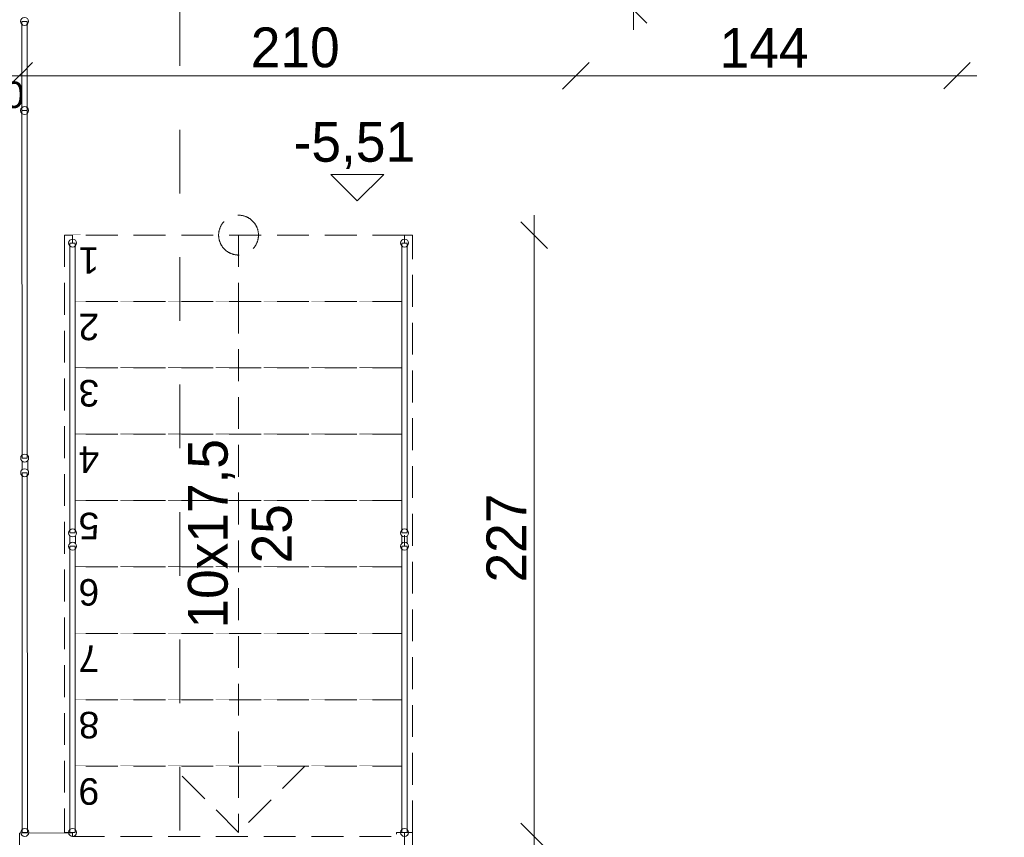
# Model space of a CAD drawing. Header units: millimetres. Extents: x 16408 to 141596, y -21057 to 26364.
# Tile 85 of 115: x 48838 to 52546, y -1275 to 1805. Entities that reach past the tile are written whole.
import ezdxf

# ---------------------------------------------------------------- set-up
doc = ezdxf.new("R2010")
doc.units = ezdxf.units.MM
doc.header["$MEASUREMENT"] = 0
for name, pattern in [('Kropki i Kreski', [720, 360, -180, 0, -180]), ('Przerywana', [480, 240, -240]), ('Przerywana gęsta', [180, 120, -60]), ('Wipeout_Contour', [1000, 0, -1000])]:
    doc.linetypes.add(name, pattern=pattern)
for name, color, linetype, lineweight in [('0_Nr_pióra__1', 7, 'Continuous', 13), ('0_Nr_pióra__103', 7, 'Continuous', 5), ('0_Nr_pióra__11', 7, 'Continuous', 13), ('0_Nr_pióra__2', 8, 'Continuous', 5), ('0_Nr_pióra__69', 7, 'Continuous', 13), ('0_Nr_pióra__7', 7, 'Continuous', 20), ('0_Nr_pióra__71', 7, 'Continuous', 13), ('0_Nr_pióra__90', 7, 'Continuous', 13), ('0_Nr_pióra__91', 7, 'Continuous', 13)]:
    doc.layers.add(name, color=color, linetype=linetype, lineweight=lineweight)
doc.layers.add('inw_przekrój', color=7, linetype='Continuous')
doc.layers.add('inw_przekrój _Nr_pióra__101', color=7, linetype='Continuous', lineweight=5, true_color=0xb2b2b2)
doc.styles.add('STYL_AUTOMATYCZNY_1', font='txt')
doc.styles.add('STYL_AUTOMATYCZNY_2', font='txt')
doc.dimstyles.new('STYL_AUTOMATYCZNY__1', dxfattribs={"dimtxt": 150, "dimasz": 95, "dimexe": 0.18, "dimexo": 0.0625, "dimgap": 0.09, "dimtad": 1, "dimtih": 1, "dimtoh": 1, "dimdec": 0, "dimlfac": 0.1, "dimzin": 0, "dimdsep": 46, "dimtxsty": 'STYL_AUTOMATYCZNY_2', "dimblk": 'ARROWHEAD_6', "dimblk1": 'ARROWHEAD_6', "dimblk2": 'ARROWHEAD_6', "dimcen": 0.09, "dimse1": 1, "dimse2": 1, "dimclrd": 7, "dimclre": 7, "dimclrt": 7, "dimadec": 1, "dimazin": 0, "dimtfac": 1, "dimtdec": 4, "dimtmove": 0, "dimatfit": 3, "dimfxl": 0, "dimtolj": 1, "dimtzin": 0, "dimarcsym": 0})
doc.dimstyles.new('STYL_AUTOMATYCZNY__2', dxfattribs={"dimtxt": 150, "dimasz": 95, "dimexe": 0.18, "dimexo": 0.0625, "dimgap": 0.09, "dimtad": 1, "dimdec": 0, "dimlfac": 0.1, "dimzin": 0, "dimdsep": 46, "dimtxsty": 'STYL_AUTOMATYCZNY_2', "dimblk": 'ARROWHEAD_6', "dimblk1": 'ARROWHEAD_6', "dimblk2": 'ARROWHEAD_6', "dimcen": 0.09, "dimse1": 1, "dimse2": 1, "dimclrd": 7, "dimclre": 7, "dimclrt": 7, "dimadec": 1, "dimazin": 0, "dimtfac": 1, "dimtdec": 4, "dimtmove": 0, "dimatfit": 3, "dimfxl": 0, "dimtolj": 1, "dimtzin": 0, "dimarcsym": 0})

# ---------------------------------------------------------------- blocks, each defined once
blk = doc.blocks.new('*D91')
at = {"layer": '0_Nr_pióra__103', "color": 7, "linetype": 'Continuous', "lineweight": 5}
for p, q in [((47671.9, 1643.4), (47571.9, 1543.4)), ((48886.5, 1643.6), (48786.6, 1543.6)), ((47321.9, 1593.4), (47621.9, 1593.4)), ((47621.9, 1593.4), (48836.5, 1593.6)), ((48836.5, 1593.6), (50932.1, 1594))]:
    blk.add_line(p, q, dxfattribs=at)
at = {"layer": '0_Nr_pióra__103', "color": 7, "lineweight": 5, "insert": (48053.5, 1623.5), "char_height": 150, "attachment_point": 7, "rotation": 0.0098, "style": 'STYL_AUTOMATYCZNY_2'}
blk.add_mtext('\\A1;{\\pql;\\fCentury Gothic|b0|i0|c238|p34;121}', dxfattribs=at)
blk = doc.blocks.new('ARROWHEAD_6')
at = {"color": 0, "linetype": 'Continuous', "lineweight": 0}
for p, q in [((-0.5, -0.5), (0.5, 0.5)), ((0, 0), (-1, 0))]:
    blk.add_line(p, q, dxfattribs=at)
blk = doc.blocks.new('*D92')
at = {"layer": '0_Nr_pióra__103', "color": 7, "linetype": 'Continuous', "lineweight": 5}
for p, q in [((48886.5, 1643.6), (48786.6, 1543.6)), ((50982.1, 1644), (50882.1, 1544)), ((50932.1, 1594), (52367.3, 1594.2)), ((48836.5, 1593.6), (50932.1, 1594))]:
    blk.add_line(p, q, dxfattribs=at)
at = {"layer": '0_Nr_pióra__103', "color": 7, "lineweight": 5, "insert": (49708.5, 1623.8), "char_height": 150, "attachment_point": 7, "rotation": 0.0098, "style": 'STYL_AUTOMATYCZNY_2'}
blk.add_mtext('\\A1;{\\pql;\\fCentury Gothic|b0|i0|c238|p34;210}', dxfattribs=at)
blk = doc.blocks.new('*D93')
at = {"layer": '0_Nr_pióra__103', "color": 7, "linetype": 'Continuous', "lineweight": 5}
for p, q in [((50982.1, 1644), (50882.1, 1544)), ((52317.3, 1544.2), (52417.3, 1644.2)), ((50932.1, 1594), (52367.3, 1594.2)), ((52367.3, 1594.2), (52442.3, 1594.2))]:
    blk.add_line(p, q, dxfattribs=at)
at = {"layer": '0_Nr_pióra__103', "color": 7, "lineweight": 5, "insert": (51473.9, 1624.1), "char_height": 150, "attachment_point": 7, "rotation": 0.0098, "style": 'STYL_AUTOMATYCZNY_2'}
blk.add_mtext('\\A1;{\\pql;\\fCentury Gothic|b0|i0|c238|p34;144}', dxfattribs=at)
blk = doc.blocks.new('*D94')
at = {"layer": '0_Nr_pióra__103', "color": 7, "linetype": 'Continuous', "lineweight": 5}
for p, q in [((51200, 3091.8), (51100, 3191.8)), ((51150, 3141.8), (51150, 3216.8)), ((51150, 1841.8), (51150, 3141.8)), ((51100, 1891.8), (51200, 1791.8)), ((51150, 1766.8), (51150, 1841.8))]:
    blk.add_line(p, q, dxfattribs=at)
at = {"layer": '0_Nr_pióra__103', "color": 7, "lineweight": 5, "insert": (51120, 2316), "char_height": 150, "attachment_point": 7, "rotation": 90, "style": 'STYL_AUTOMATYCZNY_2'}
blk.add_mtext('\\A1;{\\pql;\\fCentury Gothic|b0|i0|c238|p34;130}', dxfattribs=at)
blk = doc.blocks.new('*D96')
at = {"layer": '0_Nr_pióra__103', "color": 7, "linetype": 'Continuous', "lineweight": 5}
for p, q in [((50725.8, -1221.3), (50825.8, -1321.3)), ((50775.8, -2732.7), (50775.8, -1271.3)), ((50725.8, -2682.7), (50825.8, -2782.7)), ((50775.8, -2807.7), (50775.8, -2732.7))]:
    blk.add_line(p, q, dxfattribs=at)
at = {"layer": '0_Nr_pióra__103', "color": 7, "lineweight": 5, "insert": (50745.8, -2177.8), "char_height": 150, "attachment_point": 7, "rotation": 90, "style": 'STYL_AUTOMATYCZNY_2'}
blk.add_mtext('\\A1;{\\pql;\\fCentury Gothic|b0|i0|c238|p34;146}', dxfattribs=at)
blk = doc.blocks.new('*D97')
at = {"layer": '0_Nr_pióra__103', "color": 7, "linetype": 'Continuous', "lineweight": 5}
for p, q in [((50825.8, 943.7), (50725.8, 1043.7)), ((50775.8, 993.7), (50775.8, 1068.7)), ((50775.8, -1271.3), (50775.8, 993.7)), ((50725.8, -1221.3), (50825.8, -1321.3))]:
    blk.add_line(p, q, dxfattribs=at)
at = {"layer": '0_Nr_pióra__103', "color": 7, "lineweight": 5, "insert": (50745.8, -314.6), "char_height": 150, "attachment_point": 7, "rotation": 90, "style": 'STYL_AUTOMATYCZNY_2'}
blk.add_mtext('\\A1;{\\pql;\\fCentury Gothic|b0|i0|c238|p34;227}', dxfattribs=at)
blk = doc.blocks.new('*D100')
at = {"layer": '0_Nr_pióra__103', "color": 7, "linetype": 'Continuous', "lineweight": 5}
for p, q in [((47672.4, -1801.7), (47572.4, -1901.7)), ((48887.5, -1801.7), (48787.5, -1901.7)), ((47547.4, -1851.7), (47622.4, -1851.7)), ((47622.4, -1851.7), (48837.5, -1851.7))]:
    blk.add_line(p, q, dxfattribs=at)
at = {"layer": '0_Nr_pióra__103', "color": 7, "lineweight": 5, "char_height": 150, "attachment_point": 7, "style": 'STYL_AUTOMATYCZNY_2'}
for s, insert in [('\\A1;{\\pql;\\fCentury Gothic|b0|i0|c238|p34;122}', (47937, -1821.7)), ('\\A1;{\\pql;\\fCentury Gothic|b0|i0|c238|p34;20}', (48553.1, -1821.7))]:
    blk.add_mtext(s, dxfattribs=dict(at, insert=insert))
blk = doc.blocks.new('*D101')
at = {"layer": '0_Nr_pióra__103', "color": 7, "linetype": 'Continuous', "lineweight": 5}
for p, q in [((48887.5, -1801.7), (48787.5, -1901.7)), ((49087.3, -1801.7), (48987.3, -1901.7)), ((48837.5, -1851.7), (49037.3, -1851.7))]:
    blk.add_line(p, q, dxfattribs=at)
blk = doc.blocks.new('*D102')
at = {"layer": '0_Nr_pióra__103', "color": 7, "linetype": 'Continuous', "lineweight": 5}
for p, q in [((49087.3, -1801.7), (48987.3, -1901.7)), ((50237.3, -1901.7), (50337.3, -1801.7)), ((49037.3, -1851.7), (50287.3, -1851.7)), ((50287.3, -1851.7), (50362.3, -1851.7))]:
    blk.add_line(p, q, dxfattribs=at)
at = {"layer": '0_Nr_pióra__103', "color": 7, "lineweight": 5, "insert": (49486.5, -1821.7), "char_height": 150, "attachment_point": 7, "style": 'STYL_AUTOMATYCZNY_2'}
blk.add_mtext('\\A1;{\\pql;\\fCentury Gothic|b0|i0|c238|p34;125}', dxfattribs=at)
blk = doc.blocks.new('Wymiary_16_1', base_point=(50109.2, 1122.2))
at = {"layer": '0_Nr_pióra__1', "color": 7, "linetype": 'Continuous', "lineweight": 13}
for p, q in [((50109.2, 1122.2), (50009.2, 1222.2)), ((50009.2, 1222.2), (50209.2, 1222.2)), ((50209.2, 1222.2), (50109.2, 1122.2))]:
    blk.add_line(p, q, dxfattribs=at)
at = {"layer": '0_Nr_pióra__1', "color": 7, "lineweight": 13, "insert": (49869.9, 1242.2), "char_height": 150, "attachment_point": 7, "style": 'STYL_AUTOMATYCZNY_2'}
blk.add_mtext('\\A1;{\\pql;\\fCentury Gothic|b0|i0|c238|p34;-5,51}', dxfattribs=at)
blk = doc.blocks.new('*D110')
at = {"layer": '0_Nr_pióra__103', "color": 7, "linetype": 'Continuous', "lineweight": 5}
for p, q in [((52763.1, 3131.8), (52663.1, 3231.8)), ((52713.1, 3181.8), (52713.1, 3256.8)), ((52713.1, 1871.8), (52713.1, 3181.8)), ((52663.1, 1921.8), (52763.1, 1821.8)), ((52713.1, 1796.8), (52713.1, 1871.8))]:
    blk.add_line(p, q, dxfattribs=at)
at = {"layer": '0_Nr_pióra__103', "color": 7, "lineweight": 5, "insert": (52683.1, 2351), "char_height": 150, "attachment_point": 7, "rotation": 90, "style": 'STYL_AUTOMATYCZNY_2'}
blk.add_mtext('\\A1;{\\pql;\\fCentury Gothic|b0|i0|c238|p34;131}', dxfattribs=at)
blk = doc.blocks.new('Płaszczyzna odcinająca_3_1', base_point=(49441.4, 3460.8))
at = {"layer": 'inw_przekrój _Nr_pióra__101', "color": 253, "linetype": 'Przerywana', "lineweight": 5, "true_color": 0xb2b2b2}
blk.add_line((49441.4, 3310.8), (49441.4, -5230.8), dxfattribs=at)

msp = doc.modelspace()

# ---------------------------------------------------------------- linework, layer by layer
at = {"layer": '0_Nr_pióra__11', "color": 7, "linetype": 'Przerywana gęsta', "lineweight": 13}
for points in [[(49007.3, 993.7), (49007.3, -1256.3), (49067.3, -1256.3), (49067.3, 993.7)], [(50257.3, 993.7), (50257.3, -1256.3), (50317.3, -1256.3), (50317.3, 993.7)]]:
    msp.add_lwpolyline(points, close=True, dxfattribs=at)
at = {"layer": '0_Nr_pióra__2', "color": 8, "linetype": 'Continuous', "lineweight": 5}
msp.add_lwpolyline([(50287, -1258.2), (48837, -1258.5), (48837.3, -2732.7), (50287.3, -2732.5)], close=True, dxfattribs=at)
at = {"layer": '0_Nr_pióra__90', "color": 7, "linetype": 'Przerywana gęsta', "lineweight": 13}
msp.add_line((50317.3, -2762.7), (50317.3, -1256.3), dxfattribs=at)

# ---------------------------------------------------------------- block references
at = {"color": 7, "linetype": 'Continuous', "lineweight": 13}
msp.add_blockref('Wymiary_16_1', (50109.2, 1122.2), dxfattribs=at)

# ---------------------------------------------------------------- texts
at = {"layer": '0_Nr_pióra__71', "color": 7, "linetype": 'Continuous', "lineweight": 13, "insert": (48700.4, 1521.7), "char_height": 100, "attachment_point": 4, "style": 'STYL_AUTOMATYCZNY_1'}
msp.add_mtext('\\A1;{\\pql;\\fArial|b0|i0|c238|p38;10}', dxfattribs=at)

# ---------------------------------------------------------------- dimensions: what is measured, and where the dimension line sits
at = {"color": 7, "linetype": 'Continuous', "lineweight": 5}
for base, p1, p2, angle, dimstyle, picture, middle, turn in [((52713.1, 3181.8), (52337, 1871.8), (52367, 3181.8), 90, 'STYL_AUTOMATYCZNY__2', '*D110', (52608.1, 2522.5), 90), ((51150, 3141.8), (50917, 1841.8), (50917, 3141.8), 90, 'STYL_AUTOMATYCZNY__2', '*D94', (51045, 2487.5), 90), ((52367.3, 1594.2), (50931.8, 3181.5), (52367, 3181.8), 0.0098, 'STYL_AUTOMATYCZNY__1', '*D93', (51645.4, 1699.1), 0.0098)]:
    dim = msp.add_linear_dim(base=base, p1=p1, p2=p2, angle=angle, dimstyle=dimstyle, dxfattribs=at)
    dim.commit()
    dim.dimension.update_dxf_attribs({"geometry": picture, "text_midpoint": middle, "dimtype": 160, "text_rotation": turn})

# ---------------------------------------------------------------- next in the draw order: wipeouts: each hides what was drawn before it
at = {"color": 254, "linetype": 'Wipeout_Contour', "lineweight": 0, "ltscale": 195536.155033}
msp.add_wipeout([(48866.5, 1798.5), (48846.5, 1798.5), (48846.6, 1462.9), (48866.6, 1462.9)], dxfattribs=at)
at = {"color": 254, "linetype": 'Wipeout_Contour', "lineweight": 0, "ltscale": 198680.164233}
msp.add_wipeout([(50287.3, 993.7), (49037.3, 993.7), (49037.3, 743.7), (50287.3, 743.7)], dxfattribs=at)
at = {"color": 254, "linetype": 'Wipeout_Contour', "lineweight": 0, "ltscale": 195461.576024}
msp.add_wipeout([(48867, 98.6), (48847, 98.6), (48847.5, -1256.3), (48867.5, -1256.3)], dxfattribs=at)

# ---------------------------------------------------------------- next in the draw order: linework, layer by layer
at = {"layer": '0_Nr_pióra__11', "color": 7, "linetype": 'Przerywana gęsta', "lineweight": 13}
for p, q in [((50287.3, 993.7), (49037.3, 993.7)), ((49037.3, 993.7), (49037.3, 743.7)), ((50287.3, 743.7), (50287.3, 993.7)), ((49037.3, 743.7), (50287.3, 743.7))]:
    msp.add_line(p, q, dxfattribs=at)
for start, end in [(0, 180), (180, 0)]:
    msp.add_arc((49662.3, 993.7), 75, start, end, dxfattribs=at)
at = {"layer": '0_Nr_pióra__91', "color": 7, "linetype": 'Continuous', "lineweight": 13}
for points in [[(48866.5, 1798.5), (48846.5, 1798.5), (48846.6, 1462.9), (48866.6, 1462.9)], [(48867, 98.6), (48847, 98.6), (48847.5, -1256.3), (48867.5, -1256.3)]]:
    msp.add_lwpolyline(points, close=True, dxfattribs=at)

# ---------------------------------------------------------------- next in the draw order: texts
at = {"layer": '0_Nr_pióra__71', "color": 7, "linetype": 'Continuous', "lineweight": 13, "insert": (49137.7, 898), "char_height": 100, "attachment_point": 4, "rotation": 180, "style": 'STYL_AUTOMATYCZNY_1'}
msp.add_mtext('\\A1;{\\pql;\\fArial|b0|i0|c238|p38;1}', dxfattribs=at)

# ---------------------------------------------------------------- next in the draw order: wipeouts: each hides what was drawn before it
at = {"color": 254, "linetype": 'Wipeout_Contour', "lineweight": 0, "ltscale": 195536.155033}
msp.add_wipeout([(48866.5, 1798.5), (48846.5, 1798.5), (48846.6, 1462.9), (48866.6, 1462.9)], dxfattribs=at)
at = {"color": 254, "linetype": 'Wipeout_Contour', "lineweight": 0, "ltscale": 198665.188842}
msp.add_wipeout([(50287.3, 743.7), (49037.3, 743.7), (49037.3, 493.7), (50287.3, 493.7)], dxfattribs=at)
at = {"color": 254, "linetype": 'Wipeout_Contour', "lineweight": 0, "ltscale": 195461.576024}
msp.add_wipeout([(48867, 98.6), (48847, 98.6), (48847.5, -1256.3), (48867.5, -1256.3)], dxfattribs=at)

# ---------------------------------------------------------------- next in the draw order: linework, layer by layer
at = {"layer": '0_Nr_pióra__11', "color": 7, "linetype": 'Przerywana gęsta', "lineweight": 13}
for p, q in [((49662.3, 993.7), (49662.3, 743.7)), ((50287.3, 743.7), (49037.3, 743.7)), ((49037.3, 743.7), (49037.3, 493.7)), ((50287.3, 493.7), (50287.3, 743.7)), ((49037.3, 493.7), (50287.3, 493.7))]:
    msp.add_line(p, q, dxfattribs=at)
at = {"layer": '0_Nr_pióra__91', "color": 7, "linetype": 'Continuous', "lineweight": 13}
for points in [[(48866.5, 1798.5), (48846.5, 1798.5), (48846.6, 1462.9), (48866.6, 1462.9)], [(48867, 98.6), (48847, 98.6), (48847.5, -1256.3), (48867.5, -1256.3)]]:
    msp.add_lwpolyline(points, close=True, dxfattribs=at)

# ---------------------------------------------------------------- next in the draw order: texts
at = {"layer": '0_Nr_pióra__71', "color": 7, "linetype": 'Continuous', "lineweight": 13, "insert": (49137.7, 648), "char_height": 100, "attachment_point": 4, "rotation": 180, "style": 'STYL_AUTOMATYCZNY_1'}
msp.add_mtext('\\A1;{\\pql;\\fArial|b0|i0|c238|p38;2}', dxfattribs=at)

# ---------------------------------------------------------------- next in the draw order: wipeouts: each hides what was drawn before it
at = {"color": 254, "linetype": 'Wipeout_Contour', "lineweight": 0, "ltscale": 195536.155033}
msp.add_wipeout([(48866.5, 1798.5), (48846.5, 1798.5), (48846.6, 1462.9), (48866.6, 1462.9)], dxfattribs=at)
at = {"color": 254, "linetype": 'Wipeout_Contour', "lineweight": 0, "ltscale": 198655.246997}
msp.add_wipeout([(50287.3, 493.7), (49037.3, 493.7), (49037.3, 243.7), (50287.3, 243.7)], dxfattribs=at)
at = {"color": 254, "linetype": 'Wipeout_Contour', "lineweight": 0, "ltscale": 195461.576024}
msp.add_wipeout([(48867, 98.6), (48847, 98.6), (48847.5, -1256.3), (48867.5, -1256.3)], dxfattribs=at)

# ---------------------------------------------------------------- next in the draw order: linework, layer by layer
at = {"layer": '0_Nr_pióra__11', "color": 7, "linetype": 'Przerywana gęsta', "lineweight": 13}
for p, q in [((50287.3, 493.7), (49037.3, 493.7)), ((49037.3, 493.7), (49037.3, 243.7)), ((50287.3, 243.7), (50287.3, 493.7)), ((49037.3, 243.7), (50287.3, 243.7))]:
    msp.add_line(p, q, dxfattribs=at)
at = {"layer": '0_Nr_pióra__91', "color": 7, "linetype": 'Continuous', "lineweight": 13}
for points in [[(48866.5, 1798.5), (48846.5, 1798.5), (48846.6, 1462.9), (48866.6, 1462.9)], [(48867, 98.6), (48847, 98.6), (48847.5, -1256.3), (48867.5, -1256.3)]]:
    msp.add_lwpolyline(points, close=True, dxfattribs=at)

# ---------------------------------------------------------------- next in the draw order: texts
at = {"layer": '0_Nr_pióra__71', "color": 7, "linetype": 'Continuous', "lineweight": 13, "insert": (49137.7, 398.8), "char_height": 100, "attachment_point": 4, "rotation": 180, "style": 'STYL_AUTOMATYCZNY_1'}
msp.add_mtext('\\A1;{\\pql;\\fArial|b0|i0|c238|p38;3}', dxfattribs=at)

# ---------------------------------------------------------------- next in the draw order: wipeouts: each hides what was drawn before it
at = {"color": 254, "linetype": 'Wipeout_Contour', "lineweight": 0, "ltscale": 195536.155033}
msp.add_wipeout([(48866.5, 1798.5), (48846.5, 1798.5), (48846.6, 1462.9), (48866.6, 1462.9)], dxfattribs=at)
at = {"color": 254, "linetype": 'Wipeout_Contour', "lineweight": 0, "ltscale": 198650.339454}
msp.add_wipeout([(50287.3, 243.7), (49037.3, 243.7), (49037.3, -6.3), (50287.3, -6.3)], dxfattribs=at)
at = {"color": 254, "linetype": 'Wipeout_Contour', "lineweight": 0, "ltscale": 195461.576024}
msp.add_wipeout([(48867, 98.6), (48847, 98.6), (48847.5, -1256.3), (48867.5, -1256.3)], dxfattribs=at)

# ---------------------------------------------------------------- next in the draw order: linework, layer by layer
at = {"layer": '0_Nr_pióra__11', "color": 7, "linetype": 'Przerywana gęsta', "lineweight": 13}
for p, q in [((50287.3, 243.7), (49037.3, 243.7)), ((49037.3, 243.7), (49037.3, -6.3)), ((50287.3, -6.3), (50287.3, 243.7)), ((49037.3, -6.3), (50287.3, -6.3))]:
    msp.add_line(p, q, dxfattribs=at)
at = {"layer": '0_Nr_pióra__91', "color": 7, "linetype": 'Continuous', "lineweight": 13}
for points in [[(48866.5, 1798.5), (48846.5, 1798.5), (48846.6, 1462.9), (48866.6, 1462.9)], [(48867, 98.6), (48847, 98.6), (48847.5, -1256.3), (48867.5, -1256.3)]]:
    msp.add_lwpolyline(points, close=True, dxfattribs=at)

# ---------------------------------------------------------------- next in the draw order: texts
at = {"layer": '0_Nr_pióra__71', "color": 7, "linetype": 'Continuous', "lineweight": 13, "insert": (49137.7, 148), "char_height": 100, "attachment_point": 4, "rotation": 180, "style": 'STYL_AUTOMATYCZNY_1'}
msp.add_mtext('\\A1;{\\pql;\\fArial|b0|i0|c238|p38;4}', dxfattribs=at)

# ---------------------------------------------------------------- next in the draw order: wipeouts: each hides what was drawn before it
at = {"color": 254, "linetype": 'Wipeout_Contour', "lineweight": 0, "ltscale": 195536.155033}
msp.add_wipeout([(48866.5, 1798.5), (48846.5, 1798.5), (48846.6, 1462.9), (48866.6, 1462.9)], dxfattribs=at)
at = {"color": 254, "linetype": 'Wipeout_Contour', "lineweight": 0, "ltscale": 195461.576024}
msp.add_wipeout([(48867, 98.6), (48847, 98.6), (48847.5, -1256.3), (48867.5, -1256.3)], dxfattribs=at)
at = {"color": 254, "linetype": 'Wipeout_Contour', "lineweight": 0, "ltscale": 198650.466587}
msp.add_wipeout([(50287.3, -6.3), (49037.3, -6.3), (49037.3, -256.3), (50287.3, -256.3)], dxfattribs=at)

# ---------------------------------------------------------------- next in the draw order: linework, layer by layer
at = {"layer": '0_Nr_pióra__11', "color": 7, "linetype": 'Przerywana gęsta', "lineweight": 13}
for p, q in [((50287.3, -6.3), (49037.3, -6.3)), ((49037.3, -6.3), (49037.3, -256.3)), ((50287.3, -256.3), (50287.3, -6.3)), ((49037.3, -256.3), (50287.3, -256.3))]:
    msp.add_line(p, q, dxfattribs=at)
at = {"layer": '0_Nr_pióra__91', "color": 7, "linetype": 'Continuous', "lineweight": 13}
for points in [[(48841.5, 1798.5, 1), (48871.5, 1798.5, 1)], [(48841.6, 1462.9, 1), (48871.6, 1462.9, 1)], [(48842, 98.6, 1), (48872, 98.6, 1)], [(48842.5, -1256.3, 1), (48872.5, -1256.3, 1)]]:
    msp.add_lwpolyline(points, format="xyb", close=True, dxfattribs=at)
for points in [[(48866.5, 1798.5), (48846.5, 1798.5), (48846.6, 1462.9), (48866.6, 1462.9)], [(48867, 98.6), (48847, 98.6), (48847.5, -1256.3), (48867.5, -1256.3)]]:
    msp.add_lwpolyline(points, close=True, dxfattribs=at)

# ---------------------------------------------------------------- next in the draw order: texts
at = {"layer": '0_Nr_pióra__71', "color": 7, "linetype": 'Continuous', "lineweight": 13, "insert": (49137.7, -101.2), "char_height": 100, "attachment_point": 4, "rotation": 180, "style": 'STYL_AUTOMATYCZNY_1'}
msp.add_mtext('\\A1;{\\pql;\\fArial|b0|i0|c238|p38;5}', dxfattribs=at)

# ---------------------------------------------------------------- next in the draw order: dimensions: what is measured, and where the dimension line sits
at = {"color": 7, "linetype": 'Continuous', "lineweight": 5}
for base, p1, p2, picture, middle in [((50932.1, 1594), (48836.5, 1811.5), (50931.8, 3181.5), '*D92', (49880.1, 1698.8)), ((48836.5, 1593.6), (47621.9, 1811.3), (48836.5, 1811.5), '*D91', (48225, 1698.5))]:
    dim = msp.add_linear_dim(base=base, p1=p1, p2=p2, angle=0.0098, dimstyle='STYL_AUTOMATYCZNY__1', dxfattribs=at)
    dim.commit()
    dim.dimension.update_dxf_attribs({"geometry": picture, "text_midpoint": middle, "dimtype": 160, "text_rotation": 0.0098})
dim = msp.add_linear_dim(base=(48837.5, -1851.7), p1=(47622.4, -1258.4), p2=(48837.5, -1256.3), dimstyle='STYL_AUTOMATYCZNY__1', dxfattribs=at)
dim.commit()
dim.dimension.update_dxf_attribs({"geometry": '*D100', "text_midpoint": (48108.6, -1746.7), "dimtype": 160})

# ---------------------------------------------------------------- next in the draw order: wipeouts: each hides what was drawn before it
at = {"color": 254, "linetype": 'Wipeout_Contour', "lineweight": 0, "ltscale": 195471.505759}
msp.add_wipeout([(48866.6, 1462.9), (48846.6, 1462.9), (48847, 154), (48867, 154)], dxfattribs=at)
at = {"color": 254, "linetype": 'Wipeout_Contour', "lineweight": 0, "ltscale": 196168.410644}
msp.add_wipeout([(49047.3, 963.6), (49027.3, 963.6), (49027.3, -128), (49047.3, -128)], dxfattribs=at)
at = {"color": 254, "linetype": 'Wipeout_Contour', "lineweight": 0, "ltscale": 201167.931789}
msp.add_wipeout([(50297.3, 963.6), (50277.3, 963.6), (50277.3, -128), (50297.3, -128)], dxfattribs=at)
at = {"color": 254, "linetype": 'Wipeout_Contour', "lineweight": 0, "ltscale": 198655.628385}
msp.add_wipeout([(50287.3, -256.3), (49037.3, -256.3), (49037.3, -506.3), (50287.3, -506.3)], dxfattribs=at)

# ---------------------------------------------------------------- next in the draw order: linework, layer by layer
at = {"layer": '0_Nr_pióra__11', "color": 7, "linetype": 'Przerywana gęsta', "lineweight": 13}
for p, q in [((50287.3, -256.3), (49037.3, -256.3)), ((49037.3, -256.3), (49037.3, -506.3)), ((50287.3, -506.3), (50287.3, -256.3)), ((49037.3, -506.3), (50287.3, -506.3))]:
    msp.add_line(p, q, dxfattribs=at)
at = {"layer": '0_Nr_pióra__91', "color": 7, "linetype": 'Continuous', "lineweight": 13}
for points in [[(48866.6, 1462.9), (48846.6, 1462.9), (48847, 154), (48867, 154)], [(49047.3, 963.6), (49027.3, 963.6), (49027.3, -128), (49047.3, -128)], [(50297.3, 963.6), (50277.3, 963.6), (50277.3, -128), (50297.3, -128)]]:
    msp.add_lwpolyline(points, close=True, dxfattribs=at)

# ---------------------------------------------------------------- next in the draw order: texts
at = {"layer": '0_Nr_pióra__7', "color": 7, "linetype": 'Continuous', "lineweight": 20, "insert": (49864.4, -131.3), "char_height": 150, "attachment_point": 8, "rotation": 90, "line_spacing_factor": 0.963147, "style": 'STYL_AUTOMATYCZNY_2'}
msp.add_mtext('\\A1;{\\pqc;\\fCentury Gothic|b0|i0|c238|p34;10x17,5\\P\\pqc;\\fCentury Gothic|b0|i0|c238|p34;2\\fCentury Gothic|b0|i0|c238|p34;5}', dxfattribs=at)
at = {"layer": '0_Nr_pióra__71', "color": 7, "linetype": 'Continuous', "lineweight": 13, "insert": (49137.7, -351.2), "char_height": 100, "attachment_point": 4, "rotation": 180, "style": 'STYL_AUTOMATYCZNY_1'}
msp.add_mtext('\\A1;{\\pql;\\fArial|b0|i0|c238|p38;6}', dxfattribs=at)

# ---------------------------------------------------------------- next in the draw order: wipeouts: each hides what was drawn before it
at = {"color": 254, "linetype": 'Wipeout_Contour', "lineweight": 0, "ltscale": 195471.505759}
msp.add_wipeout([(48866.6, 1462.9), (48846.6, 1462.9), (48847, 154), (48867, 154)], dxfattribs=at)
at = {"color": 254, "linetype": 'Wipeout_Contour', "lineweight": 0, "ltscale": 196168.410644}
msp.add_wipeout([(49047.3, 963.6), (49027.3, 963.6), (49027.3, -128), (49047.3, -128)], dxfattribs=at)
at = {"color": 254, "linetype": 'Wipeout_Contour', "lineweight": 0, "ltscale": 201167.931789}
msp.add_wipeout([(50297.3, 963.6), (50277.3, 963.6), (50277.3, -128), (50297.3, -128)], dxfattribs=at)
at = {"color": 254, "linetype": 'Wipeout_Contour', "lineweight": 0, "ltscale": 198665.824457}
msp.add_wipeout([(50287.3, -506.3), (49037.3, -506.3), (49037.3, -756.3), (50287.3, -756.3)], dxfattribs=at)

# ---------------------------------------------------------------- next in the draw order: linework, layer by layer
at = {"layer": '0_Nr_pióra__11', "color": 7, "linetype": 'Przerywana gęsta', "lineweight": 13}
for p, q in [((50287.3, -506.3), (49037.3, -506.3)), ((49037.3, -506.3), (49037.3, -756.3)), ((50287.3, -756.3), (50287.3, -506.3)), ((49037.3, -756.3), (50287.3, -756.3))]:
    msp.add_line(p, q, dxfattribs=at)
at = {"layer": '0_Nr_pióra__91', "color": 7, "linetype": 'Continuous', "lineweight": 13}
for points in [[(48866.6, 1462.9), (48846.6, 1462.9), (48847, 154), (48867, 154)], [(49047.3, 963.6), (49027.3, 963.6), (49027.3, -128), (49047.3, -128)], [(50297.3, 963.6), (50277.3, 963.6), (50277.3, -128), (50297.3, -128)]]:
    msp.add_lwpolyline(points, close=True, dxfattribs=at)

# ---------------------------------------------------------------- next in the draw order: texts
at = {"layer": '0_Nr_pióra__71', "color": 7, "linetype": 'Continuous', "lineweight": 13, "insert": (49137.7, -602), "char_height": 100, "attachment_point": 4, "rotation": 180, "style": 'STYL_AUTOMATYCZNY_1'}
msp.add_mtext('\\A1;{\\pql;\\fArial|b0|i0|c238|p38;7}', dxfattribs=at)

# ---------------------------------------------------------------- next in the draw order: wipeouts: each hides what was drawn before it
at = {"color": 254, "linetype": 'Wipeout_Contour', "lineweight": 0, "ltscale": 195471.505759}
msp.add_wipeout([(48866.6, 1462.9), (48846.6, 1462.9), (48847, 154), (48867, 154)], dxfattribs=at)
at = {"color": 254, "linetype": 'Wipeout_Contour', "lineweight": 0, "ltscale": 196168.410644}
msp.add_wipeout([(49047.3, 963.6), (49027.3, 963.6), (49027.3, -128), (49047.3, -128)], dxfattribs=at)
at = {"color": 254, "linetype": 'Wipeout_Contour', "lineweight": 0, "ltscale": 201167.931789}
msp.add_wipeout([(50297.3, 963.6), (50277.3, 963.6), (50277.3, -128), (50297.3, -128)], dxfattribs=at)
at = {"color": 254, "linetype": 'Wipeout_Contour', "lineweight": 0, "ltscale": 198681.054027}
msp.add_wipeout([(50287.3, -756.3), (49037.3, -756.3), (49037.3, -1006.3), (50287.3, -1006.3)], dxfattribs=at)

# ---------------------------------------------------------------- next in the draw order: linework, layer by layer
at = {"layer": '0_Nr_pióra__11', "color": 7, "linetype": 'Przerywana gęsta', "lineweight": 13}
for p, q in [((50287.3, -756.3), (49037.3, -756.3)), ((49037.3, -756.3), (49037.3, -1006.3)), ((50287.3, -1006.3), (50287.3, -756.3)), ((49037.3, -1006.3), (50287.3, -1006.3))]:
    msp.add_line(p, q, dxfattribs=at)
at = {"layer": '0_Nr_pióra__91', "color": 7, "linetype": 'Continuous', "lineweight": 13}
for points in [[(48866.6, 1462.9), (48846.6, 1462.9), (48847, 154), (48867, 154)], [(49047.3, 963.6), (49027.3, 963.6), (49027.3, -128), (49047.3, -128)], [(50297.3, 963.6), (50277.3, 963.6), (50277.3, -128), (50297.3, -128)]]:
    msp.add_lwpolyline(points, close=True, dxfattribs=at)

# ---------------------------------------------------------------- next in the draw order: texts
at = {"layer": '0_Nr_pióra__71', "color": 7, "linetype": 'Continuous', "lineweight": 13, "insert": (49137.7, -851.2), "char_height": 100, "attachment_point": 4, "rotation": 180, "style": 'STYL_AUTOMATYCZNY_1'}
msp.add_mtext('\\A1;{\\pql;\\fArial|b0|i0|c238|p38;8}', dxfattribs=at)

# ---------------------------------------------------------------- next in the draw order: wipeouts: each hides what was drawn before it
at = {"color": 254, "linetype": 'Wipeout_Contour', "lineweight": 0, "ltscale": 195471.505759}
msp.add_wipeout([(48866.6, 1462.9), (48846.6, 1462.9), (48847, 154), (48867, 154)], dxfattribs=at)
at = {"color": 254, "linetype": 'Wipeout_Contour', "lineweight": 0, "ltscale": 196168.410644}
msp.add_wipeout([(49047.3, 963.6), (49027.3, 963.6), (49027.3, -128), (49047.3, -128)], dxfattribs=at)
at = {"color": 254, "linetype": 'Wipeout_Contour', "lineweight": 0, "ltscale": 201167.931789}
msp.add_wipeout([(50297.3, 963.6), (50277.3, 963.6), (50277.3, -128), (50297.3, -128)], dxfattribs=at)
at = {"color": 254, "linetype": 'Wipeout_Contour', "lineweight": 0, "ltscale": 298058.454272}
msp.add_wipeout([(50287.3, -1006.3), (49037.3, -1006.3), (49037.3, -1256.3), (49037.3, -1271.3), (50287.3, -1271.3), (50287.3, -1256.3)], dxfattribs=at)

# ---------------------------------------------------------------- next in the draw order: linework, layer by layer
at = {"layer": '0_Nr_pióra__11', "color": 7, "linetype": 'Przerywana gęsta', "lineweight": 13}
for p, q in [((49662.3, 743.7), (49662.3, -1006.3)), ((50287.3, -1006.3), (49037.3, -1006.3)), ((49037.3, -1006.3), (49037.3, -1256.3)), ((49662.3, -1256.3), (49412.3, -1006.3)), ((49662.3, -1006.3), (49662.3, -1256.3)), ((49912.3, -1006.3), (49662.3, -1256.3)), ((50287.3, -1256.3), (50287.3, -1006.3)), ((49037.3, -1256.3), (49037.3, -1271.3)), ((50287.3, -1271.3), (50287.3, -1256.3)), ((49037.3, -1271.3), (50287.3, -1271.3))]:
    msp.add_line(p, q, dxfattribs=at)
at = {"layer": '0_Nr_pióra__90', "color": 7, "linetype": 'Przerywana gęsta', "lineweight": 13}
msp.add_line((50257.3, -2702.7), (50257.3, -1256.3), dxfattribs=at)
at = {"layer": '0_Nr_pióra__91', "color": 7, "linetype": 'Continuous', "lineweight": 13}
for points in [[(48866.6, 1462.9), (48846.6, 1462.9), (48847, 154), (48867, 154)], [(49047.3, 963.6), (49027.3, 963.6), (49027.3, -128), (49047.3, -128)], [(50297.3, 963.6), (50277.3, 963.6), (50277.3, -128), (50297.3, -128)]]:
    msp.add_lwpolyline(points, close=True, dxfattribs=at)

# ---------------------------------------------------------------- next in the draw order: texts
at = {"layer": '0_Nr_pióra__71', "color": 7, "linetype": 'Continuous', "lineweight": 13, "insert": (49137.7, -1101.2), "char_height": 100, "attachment_point": 4, "rotation": 180, "style": 'STYL_AUTOMATYCZNY_1'}
msp.add_mtext('\\A1;{\\pql;\\fArial|b0|i0|c238|p38;9}', dxfattribs=at)

# ---------------------------------------------------------------- next in the draw order: wipeouts: each hides what was drawn before it
at = {"color": 254, "linetype": 'Wipeout_Contour', "lineweight": 0, "ltscale": 195471.505759}
msp.add_wipeout([(48866.6, 1462.9), (48846.6, 1462.9), (48847, 154), (48867, 154)], dxfattribs=at)
at = {"color": 254, "linetype": 'Wipeout_Contour', "lineweight": 0, "ltscale": 196168.410644}
msp.add_wipeout([(49047.3, 963.6), (49027.3, 963.6), (49027.3, -128), (49047.3, -128)], dxfattribs=at)
at = {"color": 254, "linetype": 'Wipeout_Contour', "lineweight": 0, "ltscale": 201167.931789}
msp.add_wipeout([(50297.3, 963.6), (50277.3, 963.6), (50277.3, -128), (50297.3, -128)], dxfattribs=at)
at = {"color": 254, "linetype": 'Wipeout_Contour', "lineweight": 0, "ltscale": 196181.970063}
msp.add_wipeout([(49047.3, -178.1), (49027.3, -178.1), (49027.3, -1256.3), (49047.3, -1256.3)], dxfattribs=at)
at = {"color": 254, "linetype": 'Wipeout_Contour', "lineweight": 0, "ltscale": 201181.154312}
msp.add_wipeout([(50297.3, -178.1), (50277.3, -178.1), (50277.3, -1256.3), (50297.3, -1256.3)], dxfattribs=at)

# ---------------------------------------------------------------- next in the draw order: linework, layer by layer
at = {"layer": '0_Nr_pióra__1', "color": 7, "linetype": 'Continuous', "lineweight": 13}
for p, q in [((48847.4, 142.1), (48847.4, 107.8)), ((48868.5, 142.1), (48868.5, 107.8))]:
    msp.add_line(p, q, dxfattribs=at)
at = {"layer": '0_Nr_pióra__91', "color": 7, "linetype": 'Continuous', "lineweight": 13}
for points in [[(48841.6, 1462.9, 1), (48871.6, 1462.9, 1)], [(49022.3, 963.6, 1), (49052.3, 963.6, 1)], [(50272.3, 963.6, 1), (50302.3, 963.6, 1)], [(48842, 154, 1), (48872, 154, 1)], [(49022.3, -128, 1), (49052.3, -128, 1)], [(50272.3, -128, 1), (50302.3, -128, 1)]]:
    msp.add_lwpolyline(points, format="xyb", close=True, dxfattribs=at)
for points in [[(48866.6, 1462.9), (48846.6, 1462.9), (48847, 154), (48867, 154)], [(49047.3, 963.6), (49027.3, 963.6), (49027.3, -128), (49047.3, -128)], [(50297.3, 963.6), (50277.3, 963.6), (50277.3, -128), (50297.3, -128)], [(49047.3, -178.1), (49027.3, -178.1), (49027.3, -1256.3), (49047.3, -1256.3)], [(50297.3, -178.1), (50277.3, -178.1), (50277.3, -1256.3), (50297.3, -1256.3)]]:
    msp.add_lwpolyline(points, close=True, dxfattribs=at)

# ---------------------------------------------------------------- next in the draw order: wipeouts: each hides what was drawn before it
at = {"color": 254, "linetype": 'Wipeout_Contour', "lineweight": 0, "ltscale": 196181.970063}
msp.add_wipeout([(49047.3, -178.1), (49027.3, -178.1), (49027.3, -1256.3), (49047.3, -1256.3)], dxfattribs=at)
at = {"color": 254, "linetype": 'Wipeout_Contour', "lineweight": 0, "ltscale": 201181.154312}
msp.add_wipeout([(50297.3, -178.1), (50277.3, -178.1), (50277.3, -1256.3), (50297.3, -1256.3)], dxfattribs=at)

# ---------------------------------------------------------------- next in the draw order: linework, layer by layer
at = {"layer": '0_Nr_pióra__91', "color": 7, "linetype": 'Continuous', "lineweight": 13}
for points in [[(49047.3, -178.1), (49027.3, -178.1), (49027.3, -1256.3), (49047.3, -1256.3)], [(50297.3, -178.1), (50277.3, -178.1), (50277.3, -1256.3), (50297.3, -1256.3)]]:
    msp.add_lwpolyline(points, close=True, dxfattribs=at)

# ---------------------------------------------------------------- next in the draw order: wipeouts: each hides what was drawn before it
at = {"color": 254, "linetype": 'Wipeout_Contour', "lineweight": 0, "ltscale": 196181.970063}
msp.add_wipeout([(49047.3, -178.1), (49027.3, -178.1), (49027.3, -1256.3), (49047.3, -1256.3)], dxfattribs=at)
at = {"color": 254, "linetype": 'Wipeout_Contour', "lineweight": 0, "ltscale": 201181.154312}
msp.add_wipeout([(50297.3, -178.1), (50277.3, -178.1), (50277.3, -1256.3), (50297.3, -1256.3)], dxfattribs=at)

# ---------------------------------------------------------------- next in the draw order: linework, layer by layer
at = {"layer": '0_Nr_pióra__91', "color": 7, "linetype": 'Continuous', "lineweight": 13}
for points in [[(49047.3, -178.1), (49027.3, -178.1), (49027.3, -1256.3), (49047.3, -1256.3)], [(50297.3, -178.1), (50277.3, -178.1), (50277.3, -1256.3), (50297.3, -1256.3)]]:
    msp.add_lwpolyline(points, close=True, dxfattribs=at)

# ---------------------------------------------------------------- next in the draw order: wipeouts: each hides what was drawn before it
at = {"color": 254, "linetype": 'Wipeout_Contour', "lineweight": 0, "ltscale": 196181.970063}
msp.add_wipeout([(49047.3, -178.1), (49027.3, -178.1), (49027.3, -1256.3), (49047.3, -1256.3)], dxfattribs=at)
at = {"color": 254, "linetype": 'Wipeout_Contour', "lineweight": 0, "ltscale": 201181.154312}
msp.add_wipeout([(50297.3, -178.1), (50277.3, -178.1), (50277.3, -1256.3), (50297.3, -1256.3)], dxfattribs=at)

# ---------------------------------------------------------------- next in the draw order: linework, layer by layer
at = {"layer": '0_Nr_pióra__91', "color": 7, "linetype": 'Continuous', "lineweight": 13}
for points in [[(49047.3, -178.1), (49027.3, -178.1), (49027.3, -1256.3), (49047.3, -1256.3)], [(50297.3, -178.1), (50277.3, -178.1), (50277.3, -1256.3), (50297.3, -1256.3)]]:
    msp.add_lwpolyline(points, close=True, dxfattribs=at)

# ---------------------------------------------------------------- next in the draw order: wipeouts: each hides what was drawn before it
at = {"color": 254, "linetype": 'Wipeout_Contour', "lineweight": 0, "ltscale": 196181.970063}
msp.add_wipeout([(49047.3, -178.1), (49027.3, -178.1), (49027.3, -1256.3), (49047.3, -1256.3)], dxfattribs=at)
at = {"color": 254, "linetype": 'Wipeout_Contour', "lineweight": 0, "ltscale": 201181.154312}
msp.add_wipeout([(50297.3, -178.1), (50277.3, -178.1), (50277.3, -1256.3), (50297.3, -1256.3)], dxfattribs=at)

# ---------------------------------------------------------------- next in the draw order: linework, layer by layer
at = {"layer": '0_Nr_pióra__1', "color": 7, "linetype": 'Continuous', "lineweight": 13}
for p, q in [((49026.9, -138.5), (49026.9, -167.4)), ((49048, -139.2), (49048, -167.4)), ((50276.5, -138.5), (50276.5, -167.4)), ((50297.6, -139.2), (50297.6, -167.4))]:
    msp.add_line(p, q, dxfattribs=at)
at = {"layer": '0_Nr_pióra__69', "color": 7, "linetype": 'Kropki i Kreski', "lineweight": 13}
msp.add_line((50287.3, -2732.7), (50287.3, -1256.3), dxfattribs=at)
at = {"layer": '0_Nr_pióra__90', "color": 7, "linetype": 'Przerywana gęsta', "lineweight": 13}
msp.add_line((50317.3, -1256.3), (50257.3, -1256.3), dxfattribs=at)
at = {"layer": '0_Nr_pióra__91', "color": 7, "linetype": 'Continuous', "lineweight": 13}
for points in [[(49022.3, -178.1, 1), (49052.3, -178.1, 1)], [(50272.3, -178.1, 1), (50302.3, -178.1, 1)], [(49022.3, -1256.3, 1), (49052.3, -1256.3, 1)], [(50272.3, -1256.3, 1), (50302.3, -1256.3, 1)]]:
    msp.add_lwpolyline(points, format="xyb", close=True, dxfattribs=at)
for points in [[(49047.3, -178.1), (49027.3, -178.1), (49027.3, -1256.3), (49047.3, -1256.3)], [(50297.3, -178.1), (50277.3, -178.1), (50277.3, -1256.3), (50297.3, -1256.3)]]:
    msp.add_lwpolyline(points, close=True, dxfattribs=at)

# ---------------------------------------------------------------- next in the draw order: dimensions: what is measured, and where the dimension line sits
at = {"color": 7, "linetype": 'Continuous', "lineweight": 5}
for base, p1, p2, picture, middle in [((50775.7636843, 993.6947642), (50287.2856784, -1271.3052358), (50287.2856784, 993.6947642), '*D97', (50670.7636832, -143.0404903)), ((50775.8, -1271.3), (50287.3, -2732.7), (50287.3, -1271.3), '*D96', (50670.8, -2006.2))]:
    dim = msp.add_linear_dim(base=base, p1=p1, p2=p2, angle=90, dimstyle='STYL_AUTOMATYCZNY__2', dxfattribs=at)
    dim.commit()
    dim.dimension.update_dxf_attribs({"geometry": picture, "text_midpoint": middle, "dimtype": 160, "text_rotation": 90})
for base, p1, p2, picture, middle in [((49037.3, -1851.7), (48837.5, -1256.3), (49037.3, -1271.3), '*D101', (48667.5, -1746.7)), ((50287.3, -1851.7), (49037.3, -1271.3), (50287.3, -1271.3), '*D102', (49658.1, -1746.7))]:
    dim = msp.add_linear_dim(base=base, p1=p1, p2=p2, dimstyle='STYL_AUTOMATYCZNY__1', dxfattribs=at)
    dim.commit()
    dim.dimension.update_dxf_attribs({"geometry": picture, "text_midpoint": middle, "dimtype": 160})

# ---------------------------------------------------------------- next in the draw order: block references
at = {"layer": 'inw_przekrój', "color": 253, "lineweight": 5, "true_color": 0xb2b2b2}
msp.add_blockref('Płaszczyzna odcinająca_3_1', (49441.4, 3460.8), dxfattribs=at)

doc.saveas('drawing.dxf')
